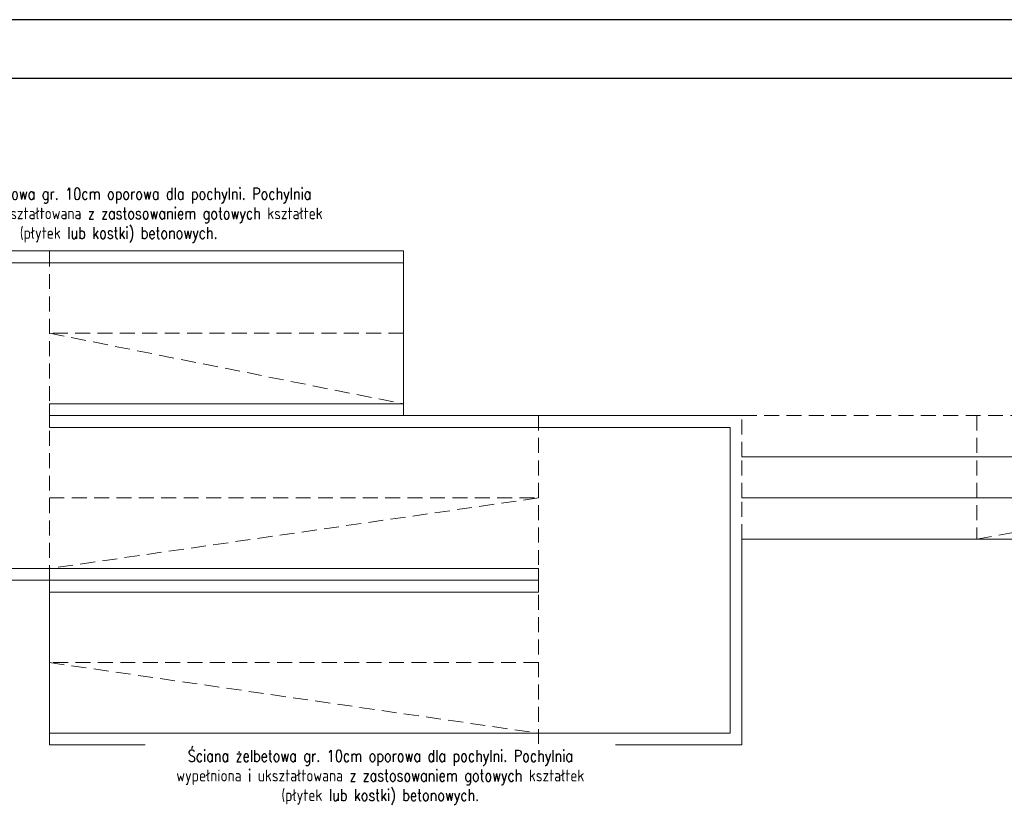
# Model space of a CAD drawing. Header units: millimetres. Extents: x 11984 to 50512, y -26688 to 13952.
# Tile 25 of 85: x 18815 to 19653, y 11061 to 11731. Entities that reach past the tile are written whole.
import ezdxf

# ---------------------------------------------------------------- set-up
doc = ezdxf.new("R2010")
doc.units = ezdxf.units.MM
doc.header["$MEASUREMENT"] = 0
doc.linetypes.add('HIDDEN', pattern=[9.525, 6.35, -3.175])
doc.layers.add('e-cad_opisy', color=7, linetype='Continuous')
doc.layers.add('e-cad_wypelnienia', color=254, linetype='Continuous')
doc.layers.add('k-widok', color=1, linetype='Continuous', lineweight=20)
doc.styles.add('e-cad_1', font='simplex.shx', dxfattribs={"width": 0.8})

msp = doc.modelspace()

# ---------------------------------------------------------------- linework, layer by layer
at = {"layer": 'k-widok', "linetype": 'HIDDEN', "ltscale": 2}
for p, q in [((18840.48, 11254.5), (18840.48, 11534.5)), ((19141.81, 11464.5), (18840.48, 11464.5)), ((18840.48, 11464.5), (19141.81, 11404.5)), ((19256.48, 11394.5), (19256.48, 11114.5)), ((19629.55, 11394.5), (19629.55, 11289.5)), ((18840.48, 11324.5), (19256.48, 11324.5)), ((19256.48, 11324.5), (18840.48, 11264.5)), ((19629.55, 11289.5), (19829.55, 11324.5)), ((19256.48, 11184.5), (18840.48, 11184.5)), ((18840.48, 11184.5), (19256.48, 11124.5))]:
    msp.add_line(p, q, dxfattribs=at)
at = {"layer": 'k-widok'}
for points in [[(19141.81, 11394.5), (19141.81, 11534.5), (18667.48, 11534.5), (18667.48, 10854.32), (19829.55, 10854.32), (19829.55, 11289.5), (19429.55, 11289.5), (19429.55, 11114.5), (18840.48, 11114.5), (18840.48, 11254.5), (19256.48, 11254.5), (19256.48, 11254.5), (18667.48, 11254.5)], [(19141.81, 11524.5), (18677.48, 11524.5), (18677.48, 11264.5), (19256.48, 11264.5), (19256.48, 11244.5), (18840.48, 11244.5)], [(18840.48, 11124.5), (19419.55, 11124.5), (19419.55, 11384.5), (18840.48, 11384.5), (18840.48, 11404.5), (19141.81, 11404.5)], [(18840.48, 11394.5), (19429.55, 11394.5)]]:
    msp.add_lwpolyline(points, dxfattribs=at)
at = {"layer": 'k-widok', "linetype": 'HIDDEN', "ltscale": 2}
for points in [[(19429.55, 11394.5), (19829.55, 11394.5), (19829.55, 11359.5), (19429.55, 11359.5)], [(19429.55, 11359.5), (19829.55, 11359.5), (19829.55, 11324.5), (19429.55, 11324.5)], [(19429.55, 11324.5), (19829.55, 11324.5), (19829.55, 11289.5), (19429.55, 11289.5)]]:
    msp.add_lwpolyline(points, close=True, dxfattribs=at)
msp.add_lwpolyline([(18840.48, 11124.5), (19419.55, 11124.5), (19419.55, 11384.5), (18840.48, 11384.5)], dxfattribs=at)

# ---------------------------------------------------------------- texts
at = {"layer": 'e-cad_opisy', "linetype": 'Continuous', "insert": (18899.52, 11588.11), "char_height": 10, "width": 389.7848, "attachment_point": 2, "style": 'e-cad_1', "bg_fill": 2}
msp.add_mtext('Ściana żelbetowa gr. 10cm oporowa dla pochylni. Pochylnia wypełniona i ukształtowana z zastosowaniem gotowych kształtek (płytek lub kostki) betonowych. ', dxfattribs=at)

# ---------------------------------------------------------------- next in the draw order: texts
at = {"layer": 'e-cad_opisy', "linetype": 'Continuous', "insert": (19122.08, 11110.18), "char_height": 10, "width": 389.7848, "attachment_point": 2, "style": 'e-cad_1', "bg_fill": 2}
msp.add_mtext('Ściana żelbetowa gr. 10cm oporowa dla pochylni. Pochylnia wypełniona i ukształtowana z zastosowaniem gotowych kształtek (płytek lub kostki) betonowych. ', dxfattribs=at)

# ---------------------------------------------------------------- next in the draw order: linework, layer by layer
at = {"layer": 'e-cad_wypelnienia'}
for points in [[(17297.15, 8761.05), (21502.15, 8761.05), (21502.15, 11731.05), (17297.15, 11731.05)], [(17397.15, 8811.05), (21452.15, 8811.05), (21452.15, 11681.05), (17397.15, 11681.05)]]:
    msp.add_lwpolyline(points, close=True, dxfattribs=at)

doc.saveas('drawing.dxf')
